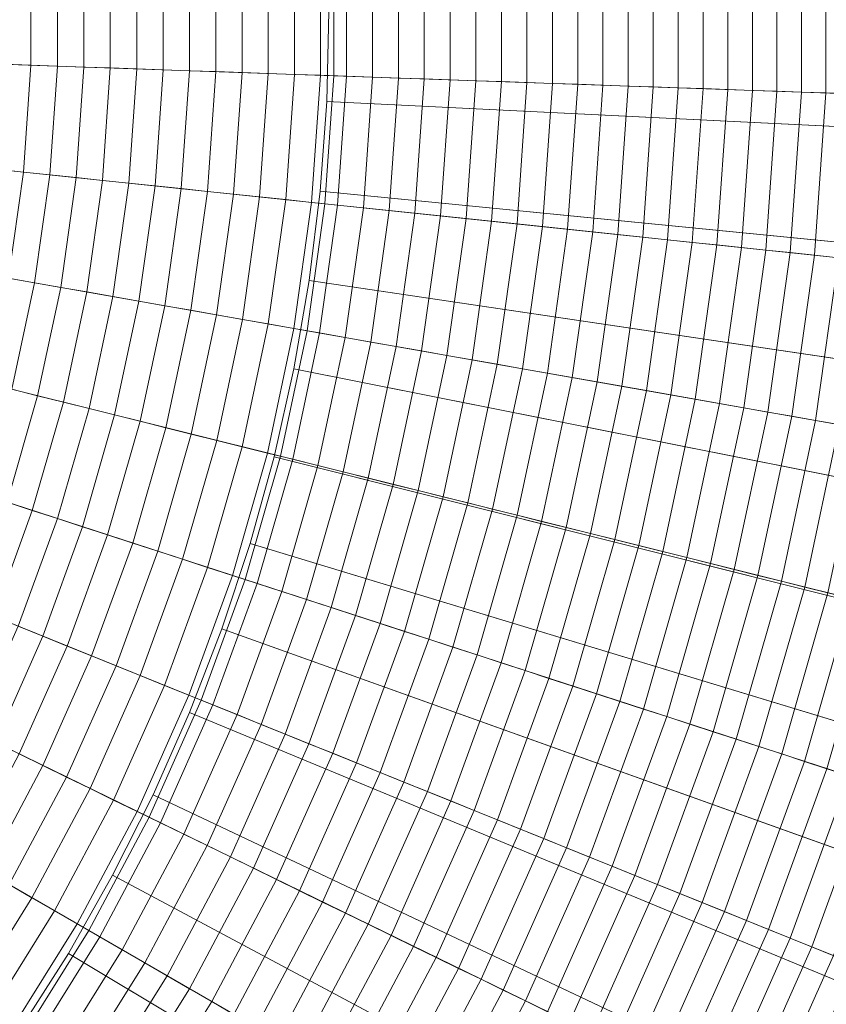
# Model space of a CAD drawing. Header units: centimetres. Extents: x -21.9 to 23.1, y -23 to 22.
# Tile 83 of 192: x 8.9 to 13.3, y -5.9 to -0.6. Entities that reach past the tile are written whole.
import ezdxf

# ---------------------------------------------------------------- set-up
doc = ezdxf.new("R2010")
doc.units = ezdxf.units.CM
doc.header["$LTSCALE"] = 2.54
doc.layers.add('Lucido design-1', color=7, linetype='Continuous')

# ---------------------------------------------------------------- blocks, each defined once
blk = doc.blocks.new('Gruppo-2-1')
at = {"color": 5, "linetype": 'Continuous', "lineweight": 9}
for points in [[(10.5767, -0.859, -949.2271), (10.5767, -0.161, -949.2271), (22.6723, 0.2614, -949.2271), (22.6723, -1.2814, -949.2271)], [(12.178, -0.9149, -935.1837), (12.178, -0.1051, -935.1837), (12.041, -0.1099, -935.2311), (12.041, -0.9101, -935.2311)], [(12.3144, -0.9197, -935.1347), (12.3144, -0.1003, -935.1347), (12.178, -0.1051, -935.1837), (12.178, -0.9149, -935.1837)], [(12.4503, -0.9244, -935.0843), (12.4503, -0.0956, -935.0843), (12.3144, -0.1003, -935.1347), (12.3144, -0.9197, -935.1347)], [(12.5856, -0.9291, -935.0324), (12.5856, -0.0909, -935.0324), (12.4503, -0.0956, -935.0843), (12.4503, -0.9244, -935.0843)], [(12.7203, -0.9339, -934.9789), (12.7203, -0.0861, -934.9789), (12.5856, -0.0909, -935.0324), (12.5856, -0.9291, -935.0324)], [(12.8544, -0.9385, -934.924), (12.8544, -0.0815, -934.924), (12.7203, -0.0861, -934.9789), (12.7203, -0.9339, -934.9789)], [(12.9879, -0.9432, -934.8676), (12.9879, -0.0768, -934.8676), (12.8544, -0.0815, -934.924), (12.8544, -0.9385, -934.924)], [(13.1208, -0.9478, -934.8097), (13.1208, -0.0722, -934.8097), (12.9879, -0.0768, -934.8676), (12.9879, -0.9432, -934.8676)], [(13.2531, -0.9525, -934.7503), (13.2531, -0.0675, -934.7503), (13.1208, -0.0722, -934.8097), (13.1208, -0.9478, -934.8097)], [(13.3846, -0.9571, -934.6895), (13.3846, -0.0629, -934.6895), (13.2531, -0.0675, -934.7503), (13.2531, -0.9525, -934.7503)], [(10.6458, -0.8614, -935.6207), (10.6458, -0.1586, -935.6207), (10.5041, -0.1635, -935.6511), (10.5041, -0.8565, -935.6511)], [(10.7871, -0.8663, -935.5887), (10.7871, -0.1537, -935.5887), (10.6458, -0.1586, -935.6207), (10.6458, -0.8614, -935.6207)], [(10.9281, -0.8713, -935.5552), (10.9281, -0.1487, -935.5552), (10.7871, -0.1537, -935.5887), (10.7871, -0.8663, -935.5887)], [(11.0688, -0.8762, -935.5201), (11.0688, -0.1438, -935.5201), (10.9281, -0.1487, -935.5552), (10.9281, -0.8713, -935.5552)], [(11.209, -0.8811, -935.4834), (11.209, -0.1389, -935.4834), (11.0688, -0.1438, -935.5201), (11.0688, -0.8762, -935.5201)], [(11.3488, -0.886, -935.4452), (11.3488, -0.134, -935.4452), (11.209, -0.1389, -935.4834), (11.209, -0.8811, -935.4834)], [(11.4882, -0.8908, -935.4055), (11.4882, -0.1292, -935.4055), (11.3488, -0.134, -935.4452), (11.3488, -0.886, -935.4452)], [(11.6271, -0.8957, -935.3642), (11.6271, -0.1243, -935.3642), (11.4882, -0.1292, -935.4055), (11.4882, -0.8908, -935.4055)], [(11.7655, -0.9005, -935.3213), (11.7655, -0.1195, -935.3213), (11.6271, -0.1243, -935.3642), (11.6271, -0.8957, -935.3642)], [(11.9035, -0.9053, -935.277), (11.9035, -0.1147, -935.277), (11.7655, -0.1195, -935.3213), (11.7655, -0.9005, -935.3213)], [(12.041, -0.9101, -935.2311), (12.041, -0.1099, -935.2311), (11.9035, -0.1147, -935.277), (11.9035, -0.9053, -935.277)], [(8.0782, -0.7717, -950.2271), (8.0782, -0.2483, -950.2271), (10.5767, -0.161, -950.2271), (10.5767, -0.859, -950.2271)], [(9.0719, -0.8064, -935.8681), (9.0719, -0.2136, -935.8681), (8.9275, -0.2186, -935.881), (8.9275, -0.8014, -935.881)], [(9.2161, -0.8115, -935.8535), (9.2161, -0.2085, -935.8535), (9.0719, -0.2136, -935.8681), (9.0719, -0.8064, -935.8681)], [(9.3601, -0.8165, -935.8374), (9.3601, -0.2035, -935.8374), (9.2161, -0.2085, -935.8535), (9.2161, -0.8115, -935.8535)], [(9.5039, -0.8215, -935.8197), (9.5039, -0.1985, -935.8197), (9.3601, -0.2035, -935.8374), (9.3601, -0.8165, -935.8374)], [(9.6476, -0.8265, -935.8003), (9.6476, -0.1935, -935.8003), (9.5039, -0.1985, -935.8197), (9.5039, -0.8215, -935.8197)], [(9.791, -0.8316, -935.7794), (9.791, -0.1884, -935.7794), (9.6476, -0.1935, -935.8003), (9.6476, -0.8265, -935.8003)], [(9.9341, -0.8366, -935.7569), (9.9341, -0.1834, -935.7569), (9.791, -0.1884, -935.7794), (9.791, -0.8316, -935.7794)], [(10.0771, -0.8415, -935.7328), (10.0771, -0.1785, -935.7328), (9.9341, -0.1834, -935.7569), (9.9341, -0.8366, -935.7569)], [(10.2197, -0.8465, -935.7072), (10.2197, -0.1735, -935.7072), (10.0771, -0.1785, -935.7328), (10.0771, -0.8415, -935.7328)], [(10.362, -0.8515, -935.6799), (10.362, -0.1685, -935.6799), (10.2197, -0.1735, -935.7072), (10.2197, -0.8465, -935.7072)], [(10.5041, -0.8565, -935.6511), (10.5041, -0.1635, -935.6511), (10.362, -0.1685, -935.6799), (10.362, -0.8515, -935.6799)], [(10.5767, -0.859, -950.2271), (10.5767, -0.161, -950.2271), (10.5767, -0.161, -949.2271), (10.5767, -0.859, -949.2271)], [(8.9275, -0.8014, -935.881), (8.9275, -0.2186, -935.881), (8.783, -0.2236, -935.8924), (8.783, -0.7964, -935.8924)], [(10.5376, -0.999, -1010.9271), (10.5498, -0.51, -1010.9271), (22.274, -0.51, -1010.9271), (22.2474, -1.5743, -1010.9271)], [(10.5376, -0.999, -949.2271), (10.5498, -0.51, -949.2271), (10.5498, -0.51, -1010.9271), (10.5376, -0.999, -1010.9271)], [(22.6457, -1.5939, -949.2271), (22.6728, -0.51, -949.2271), (10.5498, -0.51, -949.2271), (10.5376, -0.999, -949.2271)], [(8.0417, -1.294, -950.2271), (8.0782, -0.7717, -950.2271), (10.5767, -0.859, -950.2271), (10.528, -1.5553, -950.2271)], [(8.8869, -1.3828, -935.881), (8.9275, -0.8014, -935.881), (8.783, -0.7964, -935.8924), (8.7431, -1.3677, -935.8924)], [(9.0305, -1.3979, -935.8681), (9.0719, -0.8064, -935.8681), (8.9275, -0.8014, -935.881), (8.8869, -1.3828, -935.881)], [(9.174, -1.413, -935.8535), (9.2161, -0.8115, -935.8535), (9.0719, -0.8064, -935.8681), (9.0305, -1.3979, -935.8681)], [(9.3173, -1.428, -935.8374), (9.3601, -0.8165, -935.8374), (9.2161, -0.8115, -935.8535), (9.174, -1.413, -935.8535)], [(9.4605, -1.4431, -935.8197), (9.5039, -0.8215, -935.8197), (9.3601, -0.8165, -935.8374), (9.3173, -1.428, -935.8374)], [(9.6034, -1.4581, -935.8003), (9.6476, -0.8265, -935.8003), (9.5039, -0.8215, -935.8197), (9.4605, -1.4431, -935.8197)], [(9.7461, -1.4731, -935.7794), (9.791, -0.8316, -935.7794), (9.6476, -0.8265, -935.8003), (9.6034, -1.4581, -935.8003)], [(9.8886, -1.4881, -935.7569), (9.9341, -0.8366, -935.7569), (9.791, -0.8316, -935.7794), (9.7461, -1.4731, -935.7794)], [(10.0308, -1.503, -935.7328), (10.0771, -0.8415, -935.7328), (9.9341, -0.8366, -935.7569), (9.8886, -1.4881, -935.7569)], [(10.1727, -1.5179, -935.7072), (10.2197, -0.8465, -935.7072), (10.0771, -0.8415, -935.7328), (10.0308, -1.503, -935.7328)], [(10.3144, -1.5328, -935.6799), (10.362, -0.8515, -935.6799), (10.2197, -0.8465, -935.7072), (10.1727, -1.5179, -935.7072)], [(10.4557, -1.5477, -935.6511), (10.5041, -0.8565, -935.6511), (10.362, -0.8515, -935.6799), (10.3144, -1.5328, -935.6799)], [(10.5968, -1.5625, -935.6207), (10.6458, -0.8614, -935.6207), (10.5041, -0.8565, -935.6511), (10.4557, -1.5477, -935.6511)], [(10.528, -1.5553, -949.2271), (10.5767, -0.859, -949.2271), (22.6723, -1.2814, -949.2271), (22.5647, -2.8204, -949.2271)], [(10.528, -1.5553, -950.2271), (10.5767, -0.859, -950.2271), (10.5767, -0.859, -949.2271), (10.528, -1.5553, -949.2271)], [(10.7374, -1.5773, -935.5887), (10.7871, -0.8663, -935.5887), (10.6458, -0.8614, -935.6207), (10.5968, -1.5625, -935.6207)], [(10.8777, -1.592, -935.5552), (10.9281, -0.8713, -935.5552), (10.7871, -0.8663, -935.5887), (10.7374, -1.5773, -935.5887)], [(11.0177, -1.6068, -935.5201), (11.0688, -0.8762, -935.5201), (10.9281, -0.8713, -935.5552), (10.8777, -1.592, -935.5552)], [(11.1572, -1.6214, -935.4834), (11.209, -0.8811, -935.4834), (11.0688, -0.8762, -935.5201), (11.0177, -1.6068, -935.5201)], [(11.2963, -1.636, -935.4452), (11.3488, -0.886, -935.4452), (11.209, -0.8811, -935.4834), (11.1572, -1.6214, -935.4834)], [(11.435, -1.6506, -935.4055), (11.4882, -0.8908, -935.4055), (11.3488, -0.886, -935.4452), (11.2963, -1.636, -935.4452)], [(11.5733, -1.6651, -935.3642), (11.6271, -0.8957, -935.3642), (11.4882, -0.8908, -935.4055), (11.435, -1.6506, -935.4055)], [(11.7111, -1.6796, -935.3213), (11.7655, -0.9005, -935.3213), (11.6271, -0.8957, -935.3642), (11.5733, -1.6651, -935.3642)], [(11.8484, -1.6941, -935.277), (11.9035, -0.9053, -935.277), (11.7655, -0.9005, -935.3213), (11.7111, -1.6796, -935.3213)], [(11.9852, -1.7084, -935.2311), (12.041, -0.9101, -935.2311), (11.9035, -0.9053, -935.277), (11.8484, -1.6941, -935.277)], [(12.1215, -1.7228, -935.1837), (12.178, -0.9149, -935.1837), (12.041, -0.9101, -935.2311), (11.9852, -1.7084, -935.2311)], [(12.2572, -1.737, -935.1347), (12.3144, -0.9197, -935.1347), (12.178, -0.9149, -935.1837), (12.1215, -1.7228, -935.1837)], [(12.3925, -1.7512, -935.0843), (12.4503, -0.9244, -935.0843), (12.3144, -0.9197, -935.1347), (12.2572, -1.737, -935.1347)], [(12.5271, -1.7654, -935.0324), (12.5856, -0.9291, -935.0324), (12.4503, -0.9244, -935.0843), (12.3925, -1.7512, -935.0843)], [(12.6612, -1.7795, -934.9789), (12.7203, -0.9339, -934.9789), (12.5856, -0.9291, -935.0324), (12.5271, -1.7654, -935.0324)], [(12.7947, -1.7935, -934.924), (12.8544, -0.9385, -934.924), (12.7203, -0.9339, -934.9789), (12.6612, -1.7795, -934.9789)], [(12.9275, -1.8075, -934.8676), (12.9879, -0.9432, -934.8676), (12.8544, -0.9385, -934.924), (12.7947, -1.7935, -934.924)], [(13.0597, -1.8214, -934.8097), (13.1208, -0.9478, -934.8097), (12.9879, -0.9432, -934.8676), (12.9275, -1.8075, -934.8676)], [(13.1913, -1.8352, -934.7503), (13.2531, -0.9525, -934.7503), (13.1208, -0.9478, -934.8097), (13.0597, -1.8214, -934.8097)], [(13.3223, -1.849, -934.6895), (13.3846, -0.9571, -934.6895), (13.2531, -0.9525, -934.7503), (13.1913, -1.8352, -934.7503)], [(10.5015, -1.4869, -1010.9271), (10.5376, -0.999, -1010.9271), (22.2474, -1.5743, -1010.9271), (22.1688, -2.636, -1010.9271)], [(10.5015, -1.4869, -949.2271), (10.5376, -0.999, -949.2271), (10.5376, -0.999, -1010.9271), (10.5015, -1.4869, -1010.9271)], [(22.5657, -2.6751, -949.2271), (22.6457, -1.5939, -949.2271), (10.5376, -0.999, -949.2271), (10.5015, -1.4869, -949.2271)], [(7.9688, -1.8124, -950.2271), (8.0417, -1.294, -950.2271), (10.528, -1.5553, -950.2271), (10.4308, -2.2465, -950.2271)], [(8.8058, -1.9599, -935.881), (8.8869, -1.3828, -935.881), (8.7431, -1.3677, -935.8924), (8.6634, -1.9348, -935.8924)], [(8.948, -1.985, -935.8681), (9.0305, -1.3979, -935.8681), (8.8869, -1.3828, -935.881), (8.8058, -1.9599, -935.881)], [(9.0901, -2.0101, -935.8535), (9.174, -1.413, -935.8535), (9.0305, -1.3979, -935.8681), (8.948, -1.985, -935.8681)], [(9.232, -2.0351, -935.8374), (9.3173, -1.428, -935.8374), (9.174, -1.413, -935.8535), (9.0901, -2.0101, -935.8535)], [(9.3738, -2.0601, -935.8197), (9.4605, -1.4431, -935.8197), (9.3173, -1.428, -935.8374), (9.232, -2.0351, -935.8374)], [(9.5153, -2.085, -935.8003), (9.6034, -1.4581, -935.8003), (9.4605, -1.4431, -935.8197), (9.3738, -2.0601, -935.8197)], [(9.6566, -2.11, -935.7794), (9.7461, -1.4731, -935.7794), (9.6034, -1.4581, -935.8003), (9.5153, -2.085, -935.8003)], [(9.7977, -2.1348, -935.7569), (9.8886, -1.4881, -935.7569), (9.7461, -1.4731, -935.7794), (9.6566, -2.11, -935.7794)], [(9.9385, -2.1597, -935.7328), (10.0308, -1.503, -935.7328), (9.8886, -1.4881, -935.7569), (9.7977, -2.1348, -935.7569)], [(10.4416, -1.9724, -1010.9271), (10.5015, -1.4869, -1010.9271), (22.1688, -2.636, -1010.9271), (22.0384, -3.6926, -1010.9271)], [(10.4416, -1.9724, -949.2271), (10.5015, -1.4869, -949.2271), (10.5015, -1.4869, -1010.9271), (10.4416, -1.9724, -1010.9271)], [(22.4329, -3.7512, -949.2271), (22.5657, -2.6751, -949.2271), (10.5015, -1.4869, -949.2271), (10.4416, -1.9724, -949.2271)], [(10.0791, -2.1845, -935.7072), (10.1727, -1.5179, -935.7072), (10.0308, -1.503, -935.7328), (9.9385, -2.1597, -935.7328)], [(10.2193, -2.2092, -935.6799), (10.3144, -1.5328, -935.6799), (10.1727, -1.5179, -935.7072), (10.0791, -2.1845, -935.7072)], [(10.3593, -2.2339, -935.6511), (10.4557, -1.5477, -935.6511), (10.3144, -1.5328, -935.6799), (10.2193, -2.2092, -935.6799)], [(10.4989, -2.2585, -935.6207), (10.5968, -1.5625, -935.6207), (10.4557, -1.5477, -935.6511), (10.3593, -2.2339, -935.6511)], [(10.4308, -2.2465, -949.2271), (10.528, -1.5553, -949.2271), (22.5647, -2.8204, -949.2271), (22.3499, -4.3481, -949.2271)], [(10.4308, -2.2465, -950.2271), (10.528, -1.5553, -950.2271), (10.528, -1.5553, -949.2271), (10.4308, -2.2465, -949.2271)], [(10.6382, -2.2831, -935.5887), (10.7374, -1.5773, -935.5887), (10.5968, -1.5625, -935.6207), (10.4989, -2.2585, -935.6207)], [(10.7772, -2.3076, -935.5552), (10.8777, -1.592, -935.5552), (10.7374, -1.5773, -935.5887), (10.6382, -2.2831, -935.5887)], [(10.9157, -2.332, -935.5201), (11.0177, -1.6068, -935.5201), (10.8777, -1.592, -935.5552), (10.7772, -2.3076, -935.5552)], [(11.0539, -2.3563, -935.4834), (11.1572, -1.6214, -935.4834), (11.0177, -1.6068, -935.5201), (10.9157, -2.332, -935.5201)], [(11.1917, -2.3806, -935.4452), (11.2963, -1.636, -935.4452), (11.1572, -1.6214, -935.4834), (11.0539, -2.3563, -935.4834)], [(11.329, -2.4049, -935.4055), (11.435, -1.6506, -935.4055), (11.2963, -1.636, -935.4452), (11.1917, -2.3806, -935.4452)], [(11.4659, -2.429, -935.3642), (11.5733, -1.6651, -935.3642), (11.435, -1.6506, -935.4055), (11.329, -2.4049, -935.4055)], [(11.6024, -2.4531, -935.3213), (11.7111, -1.6796, -935.3213), (11.5733, -1.6651, -935.3642), (11.4659, -2.429, -935.3642)], [(11.7383, -2.477, -935.277), (11.8484, -1.6941, -935.277), (11.7111, -1.6796, -935.3213), (11.6024, -2.4531, -935.3213)], [(11.8738, -2.5009, -935.2311), (11.9852, -1.7084, -935.2311), (11.8484, -1.6941, -935.277), (11.7383, -2.477, -935.277)], [(12.0088, -2.5247, -935.1837), (12.1215, -1.7228, -935.1837), (11.9852, -1.7084, -935.2311), (11.8738, -2.5009, -935.2311)], [(12.1432, -2.5484, -935.1347), (12.2572, -1.737, -935.1347), (12.1215, -1.7228, -935.1837), (12.0088, -2.5247, -935.1837)], [(12.2771, -2.572, -935.0843), (12.3925, -1.7512, -935.0843), (12.2572, -1.737, -935.1347), (12.1432, -2.5484, -935.1347)], [(12.4104, -2.5955, -935.0324), (12.5271, -1.7654, -935.0324), (12.3925, -1.7512, -935.0843), (12.2771, -2.572, -935.0843)], [(12.5432, -2.6189, -934.9789), (12.6612, -1.7795, -934.9789), (12.5271, -1.7654, -935.0324), (12.4104, -2.5955, -935.0324)], [(7.86, -2.3244, -950.2271), (7.9688, -1.8124, -950.2271), (10.4308, -2.2465, -950.2271), (10.2857, -2.9292, -950.2271)], [(12.6754, -2.6423, -934.924), (12.7947, -1.7935, -934.924), (12.6612, -1.7795, -934.9789), (12.5432, -2.6189, -934.9789)], [(12.8069, -2.6655, -934.8676), (12.9275, -1.8075, -934.8676), (12.7947, -1.7935, -934.924), (12.6754, -2.6423, -934.924)], [(12.9379, -2.6885, -934.8097), (13.0597, -1.8214, -934.8097), (12.9275, -1.8075, -934.8676), (12.8069, -2.6655, -934.8676)], [(13.0682, -2.7115, -934.7503), (13.1913, -1.8352, -934.7503), (13.0597, -1.8214, -934.8097), (12.9379, -2.6885, -934.8097)], [(13.1978, -2.7344, -934.6895), (13.3223, -1.849, -934.6895), (13.1913, -1.8352, -934.7503), (13.0682, -2.7115, -934.7503)], [(13.3268, -2.7571, -934.6272), (13.4525, -1.8627, -934.6272), (13.3223, -1.849, -934.6895), (13.1978, -2.7344, -934.6895)], [(8.8247, -2.565, -935.8681), (8.948, -1.985, -935.8681), (8.8058, -1.9599, -935.881), (8.6846, -2.53, -935.881)], [(10.358, -2.4544, -1010.9271), (10.4416, -1.9724, -1010.9271), (22.0384, -3.6926, -1010.9271), (21.8566, -4.7416, -1010.9271)], [(10.358, -2.4544, -949.2271), (10.4416, -1.9724, -949.2271), (10.4416, -1.9724, -1010.9271), (10.358, -2.4544, -1010.9271)], [(22.2478, -4.8194, -949.2271), (22.4329, -3.7512, -949.2271), (10.4416, -1.9724, -949.2271), (10.358, -2.4544, -949.2271)], [(8.9647, -2.5999, -935.8535), (9.0901, -2.0101, -935.8535), (8.948, -1.985, -935.8681), (8.8247, -2.565, -935.8681)], [(9.1046, -2.6347, -935.8374), (9.232, -2.0351, -935.8374), (9.0901, -2.0101, -935.8535), (8.9647, -2.5999, -935.8535)], [(9.2442, -2.6695, -935.8197), (9.3738, -2.0601, -935.8197), (9.232, -2.0351, -935.8374), (9.1046, -2.6347, -935.8374)], [(9.3837, -2.7043, -935.8003), (9.5153, -2.085, -935.8003), (9.3738, -2.0601, -935.8197), (9.2442, -2.6695, -935.8197)], [(9.5229, -2.739, -935.7794), (9.6566, -2.11, -935.7794), (9.5153, -2.085, -935.8003), (9.3837, -2.7043, -935.8003)], [(9.6619, -2.7737, -935.7569), (9.7977, -2.1348, -935.7569), (9.6566, -2.11, -935.7794), (9.5229, -2.739, -935.7794)], [(9.8007, -2.8083, -935.7328), (9.9385, -2.1597, -935.7328), (9.7977, -2.1348, -935.7569), (9.6619, -2.7737, -935.7569)], [(9.9391, -2.8428, -935.7072), (10.0791, -2.1845, -935.7072), (9.9385, -2.1597, -935.7328), (9.8007, -2.8083, -935.7328)], [(10.0773, -2.8773, -935.6799), (10.2193, -2.2092, -935.6799), (10.0791, -2.1845, -935.7072), (9.9391, -2.8428, -935.7072)], [(10.2152, -2.9116, -935.6511), (10.3593, -2.2339, -935.6511), (10.2193, -2.2092, -935.6799), (10.0773, -2.8773, -935.6799)], [(10.3528, -2.9459, -935.6207), (10.4989, -2.2585, -935.6207), (10.3593, -2.2339, -935.6511), (10.2152, -2.9116, -935.6511)], [(10.2857, -2.9292, -949.2271), (10.4308, -2.2465, -949.2271), (22.3499, -4.3481, -949.2271), (22.0292, -5.8572, -949.2271)], [(10.2857, -2.9292, -950.2271), (10.4308, -2.2465, -950.2271), (10.4308, -2.2465, -949.2271), (10.2857, -2.9292, -949.2271)], [(10.4901, -2.9802, -935.5887), (10.6382, -2.2831, -935.5887), (10.4989, -2.2585, -935.6207), (10.3528, -2.9459, -935.6207)], [(10.627, -3.0143, -935.5552), (10.7772, -2.3076, -935.5552), (10.6382, -2.2831, -935.5887), (10.4901, -2.9802, -935.5887)], [(7.7157, -2.8276, -950.2271), (7.86, -2.3244, -950.2271), (10.2857, -2.9292, -950.2271), (10.0933, -3.6002, -950.2271)], [(10.7635, -3.0483, -935.5201), (10.9157, -2.332, -935.5201), (10.7772, -2.3076, -935.5552), (10.627, -3.0143, -935.5552)], [(10.8996, -3.0823, -935.4834), (11.0539, -2.3563, -935.4834), (10.9157, -2.332, -935.5201), (10.7635, -3.0483, -935.5201)], [(11.0354, -3.1161, -935.4452), (11.1917, -2.3806, -935.4452), (11.0539, -2.3563, -935.4834), (10.8996, -3.0823, -935.4834)], [(11.1707, -3.1499, -935.4055), (11.329, -2.4049, -935.4055), (11.1917, -2.3806, -935.4452), (11.0354, -3.1161, -935.4452)], [(11.3056, -3.1835, -935.3642), (11.4659, -2.429, -935.3642), (11.329, -2.4049, -935.4055), (11.1707, -3.1499, -935.4055)], [(10.251, -2.9318, -1010.9271), (10.358, -2.4544, -1010.9271), (21.8566, -4.7416, -1010.9271), (21.6237, -5.7805, -1010.9271)], [(10.251, -2.9318, -949.2271), (10.358, -2.4544, -949.2271), (10.358, -2.4544, -1010.9271), (10.251, -2.9318, -1010.9271)], [(22.0106, -5.8774, -949.2271), (22.2478, -4.8194, -949.2271), (10.358, -2.4544, -949.2271), (10.251, -2.9318, -949.2271)], [(11.44, -3.217, -935.3213), (11.6024, -2.4531, -935.3213), (11.4659, -2.429, -935.3642), (11.3056, -3.1835, -935.3642)], [(11.5739, -3.2504, -935.277), (11.7383, -2.477, -935.277), (11.6024, -2.4531, -935.3213), (11.44, -3.217, -935.3213)], [(11.7074, -3.2837, -935.2311), (11.8738, -2.5009, -935.2311), (11.7383, -2.477, -935.277), (11.5739, -3.2504, -935.277)], [(11.8404, -3.3168, -935.1837), (12.0088, -2.5247, -935.1837), (11.8738, -2.5009, -935.2311), (11.7074, -3.2837, -935.2311)], [(8.7985, -3.1795, -935.8535), (8.9647, -2.5999, -935.8535), (8.8247, -2.565, -935.8681), (8.6613, -3.1349, -935.8681)], [(11.9729, -3.3499, -935.1347), (12.1432, -2.5484, -935.1347), (12.0088, -2.5247, -935.1837), (11.8404, -3.3168, -935.1837)], [(12.1048, -3.3828, -935.0843), (12.2771, -2.572, -935.0843), (12.1432, -2.5484, -935.1347), (11.9729, -3.3499, -935.1347)], [(8.9356, -3.224, -935.8374), (9.1046, -2.6347, -935.8374), (8.9647, -2.5999, -935.8535), (8.7985, -3.1795, -935.8535)], [(12.2361, -3.4155, -935.0324), (12.4104, -2.5955, -935.0324), (12.2771, -2.572, -935.0843), (12.1048, -3.3828, -935.0843)], [(12.367, -3.4481, -934.9789), (12.5432, -2.6189, -934.9789), (12.4104, -2.5955, -935.0324), (12.2361, -3.4155, -935.0324)], [(12.4972, -3.4806, -934.924), (12.6754, -2.6423, -934.924), (12.5432, -2.6189, -934.9789), (12.367, -3.4481, -934.9789)], [(9.0725, -3.2685, -935.8197), (9.2442, -2.6695, -935.8197), (9.1046, -2.6347, -935.8374), (8.9356, -3.224, -935.8374)], [(9.2092, -3.3129, -935.8003), (9.3837, -2.7043, -935.8003), (9.2442, -2.6695, -935.8197), (9.0725, -3.2685, -935.8197)], [(12.6268, -3.5129, -934.8676), (12.8069, -2.6655, -934.8676), (12.6754, -2.6423, -934.924), (12.4972, -3.4806, -934.924)], [(12.7558, -3.5451, -934.8097), (12.9379, -2.6885, -934.8097), (12.8069, -2.6655, -934.8676), (12.6268, -3.5129, -934.8676)], [(9.3456, -3.3572, -935.7794), (9.5229, -2.739, -935.7794), (9.3837, -2.7043, -935.8003), (9.2092, -3.3129, -935.8003)], [(12.8842, -3.5771, -934.7503), (13.0682, -2.7115, -934.7503), (12.9379, -2.6885, -934.8097), (12.7558, -3.5451, -934.8097)], [(13.0119, -3.6089, -934.6895), (13.1978, -2.7344, -934.6895), (13.0682, -2.7115, -934.7503), (12.8842, -3.5771, -934.7503)], [(9.4819, -3.4015, -935.7569), (9.6619, -2.7737, -935.7569), (9.5229, -2.739, -935.7794), (9.3456, -3.3572, -935.7794)], [(9.6179, -3.4457, -935.7328), (9.8007, -2.8083, -935.7328), (9.6619, -2.7737, -935.7569), (9.4819, -3.4015, -935.7569)], [(13.139, -3.6406, -934.6272), (13.3268, -2.7571, -934.6272), (13.1978, -2.7344, -934.6895), (13.0119, -3.6089, -934.6895)], [(13.2654, -3.6721, -934.5635), (13.4551, -2.7797, -934.5635), (13.3268, -2.7571, -934.6272), (13.139, -3.6406, -934.6272)], [(7.5366, -3.3195, -950.2271), (7.7157, -2.8276, -950.2271), (10.0933, -3.6002, -950.2271), (9.8546, -4.2561, -950.2271)], [(9.7536, -3.4898, -935.7072), (9.9391, -2.8428, -935.7072), (9.8007, -2.8083, -935.7328), (9.6179, -3.4457, -935.7328)], [(9.8891, -3.5338, -935.6799), (10.0773, -2.8773, -935.6799), (9.9391, -2.8428, -935.7072), (9.7536, -3.4898, -935.7072)], [(10.0242, -3.5777, -935.6511), (10.2152, -2.9116, -935.6511), (10.0773, -2.8773, -935.6799), (9.8891, -3.5338, -935.6799)], [(10.1591, -3.6215, -935.6207), (10.3528, -2.9459, -935.6207), (10.2152, -2.9116, -935.6511), (10.0242, -3.5777, -935.6511)], [(10.0933, -3.6002, -949.2271), (10.2857, -2.9292, -949.2271), (22.0292, -5.8572, -949.2271), (21.6039, -7.3402, -949.2271)], [(10.0933, -3.6002, -950.2271), (10.2857, -2.9292, -950.2271), (10.2857, -2.9292, -949.2271), (10.0933, -3.6002, -949.2271)], [(10.1205, -3.4032, -1010.9271), (10.251, -2.9318, -1010.9271), (21.6237, -5.7805, -1010.9271), (21.3396, -6.8065, -1010.9271)], [(10.1205, -3.4032, -949.2271), (10.251, -2.9318, -949.2271), (10.251, -2.9318, -1010.9271), (10.1205, -3.4032, -1010.9271)], [(21.7213, -6.9223, -949.2271), (22.0106, -5.8774, -949.2271), (10.251, -2.9318, -949.2271), (10.1205, -3.4032, -949.2271)], [(10.2936, -3.6652, -935.5887), (10.4901, -2.9802, -935.5887), (10.3528, -2.9459, -935.6207), (10.1591, -3.6215, -935.6207)], [(10.4278, -3.7088, -935.5552), (10.627, -3.0143, -935.5552), (10.4901, -2.9802, -935.5887), (10.2936, -3.6652, -935.5887)], [(10.5616, -3.7523, -935.5201), (10.7635, -3.0483, -935.5201), (10.627, -3.0143, -935.5552), (10.4278, -3.7088, -935.5552)], [(10.6951, -3.7957, -935.4834), (10.8996, -3.0823, -935.4834), (10.7635, -3.0483, -935.5201), (10.5616, -3.7523, -935.5201)], [(10.8281, -3.8389, -935.4452), (11.0354, -3.1161, -935.4452), (10.8996, -3.0823, -935.4834), (10.6951, -3.7957, -935.4834)], [(10.9607, -3.882, -935.4055), (11.1707, -3.1499, -935.4055), (11.0354, -3.1161, -935.4452), (10.8281, -3.8389, -935.4452)], [(11.0929, -3.925, -935.3642), (11.3056, -3.1835, -935.3642), (11.1707, -3.1499, -935.4055), (10.9607, -3.882, -935.4055)], [(8.7259, -3.8001, -935.8374), (8.9356, -3.224, -935.8374), (8.7985, -3.1795, -935.8535), (8.5923, -3.7461, -935.8535)], [(11.2247, -3.9678, -935.3213), (11.44, -3.217, -935.3213), (11.3056, -3.1835, -935.3642), (11.0929, -3.925, -935.3642)], [(8.8594, -3.854, -935.8197), (9.0725, -3.2685, -935.8197), (8.9356, -3.224, -935.8374), (8.7259, -3.8001, -935.8374)], [(11.356, -4.0104, -935.277), (11.5739, -3.2504, -935.277), (11.44, -3.217, -935.3213), (11.2247, -3.9678, -935.3213)], [(11.4868, -4.0529, -935.2311), (11.7074, -3.2837, -935.2311), (11.5739, -3.2504, -935.277), (11.356, -4.0104, -935.277)], [(7.3237, -3.7978, -950.2271), (7.5366, -3.3195, -950.2271), (9.8546, -4.2561, -950.2271), (9.5707, -4.8937, -950.2271)], [(8.9926, -3.9078, -935.8003), (9.2092, -3.3129, -935.8003), (9.0725, -3.2685, -935.8197), (8.8594, -3.854, -935.8197)], [(9.1257, -3.9616, -935.7794), (9.3456, -3.3572, -935.7794), (9.2092, -3.3129, -935.8003), (8.9926, -3.9078, -935.8003)], [(11.6172, -4.0953, -935.1837), (11.8404, -3.3168, -935.1837), (11.7074, -3.2837, -935.2311), (11.4868, -4.0529, -935.2311)], [(11.747, -4.1375, -935.1347), (11.9729, -3.3499, -935.1347), (11.8404, -3.3168, -935.1837), (11.6172, -4.0953, -935.1837)], [(9.2585, -4.0152, -935.7569), (9.4819, -3.4015, -935.7569), (9.3456, -3.3572, -935.7794), (9.1257, -3.9616, -935.7794)], [(11.8763, -4.1795, -935.0843), (12.1048, -3.3828, -935.0843), (11.9729, -3.3499, -935.1347), (11.747, -4.1375, -935.1347)], [(9.3911, -4.0688, -935.7328), (9.6179, -3.4457, -935.7328), (9.4819, -3.4015, -935.7569), (9.2585, -4.0152, -935.7569)], [(9.9669, -3.8677, -1010.9271), (10.1205, -3.4032, -1010.9271), (21.3396, -6.8065, -1010.9271), (21.0053, -7.8173, -1010.9271)], [(9.9669, -3.8677, -949.2271), (10.1205, -3.4032, -949.2271), (10.1205, -3.4032, -1010.9271), (9.9669, -3.8677, -1010.9271)], [(21.3809, -7.9517, -949.2271), (21.7213, -6.9223, -949.2271), (10.1205, -3.4032, -949.2271), (9.9669, -3.8677, -949.2271)], [(12.0051, -4.2213, -935.0324), (12.2361, -3.4155, -935.0324), (12.1048, -3.3828, -935.0843), (11.8763, -4.1795, -935.0843)], [(12.1333, -4.263, -934.9789), (12.367, -3.4481, -934.9789), (12.2361, -3.4155, -935.0324), (12.0051, -4.2213, -935.0324)], [(9.5234, -4.1223, -935.7072), (9.7536, -3.4898, -935.7072), (9.6179, -3.4457, -935.7328), (9.3911, -4.0688, -935.7328)], [(12.2609, -4.3045, -934.924), (12.4972, -3.4806, -934.924), (12.367, -3.4481, -934.9789), (12.1333, -4.263, -934.9789)], [(12.388, -4.3457, -934.8676), (12.6268, -3.5129, -934.8676), (12.4972, -3.4806, -934.924), (12.2609, -4.3045, -934.924)], [(9.6555, -4.1756, -935.6799), (9.8891, -3.5338, -935.6799), (9.7536, -3.4898, -935.7072), (9.5234, -4.1223, -935.7072)], [(9.7873, -4.2289, -935.6511), (10.0242, -3.5777, -935.6511), (9.8891, -3.5338, -935.6799), (9.6555, -4.1756, -935.6799)], [(12.5144, -4.3868, -934.8097), (12.7558, -3.5451, -934.8097), (12.6268, -3.5129, -934.8676), (12.388, -4.3457, -934.8676)], [(9.9187, -4.282, -935.6207), (10.1591, -3.6215, -935.6207), (10.0242, -3.5777, -935.6511), (9.7873, -4.2289, -935.6511)], [(12.6403, -4.4277, -934.7503), (12.8842, -3.5771, -934.7503), (12.7558, -3.5451, -934.8097), (12.5144, -4.3868, -934.8097)], [(12.7655, -4.4684, -934.6895), (13.0119, -3.6089, -934.6895), (12.8842, -3.5771, -934.7503), (12.6403, -4.4277, -934.7503)], [(9.8546, -4.2561, -949.2271), (10.0933, -3.6002, -949.2271), (21.6039, -7.3402, -949.2271), (21.0763, -8.7899, -949.2271)], [(9.8546, -4.2561, -950.2271), (10.0933, -3.6002, -950.2271), (10.0933, -3.6002, -949.2271), (9.8546, -4.2561, -949.2271)], [(10.0499, -4.335, -935.5887), (10.2936, -3.6652, -935.5887), (10.1591, -3.6215, -935.6207), (9.9187, -4.282, -935.6207)], [(12.89, -4.5089, -934.6272), (13.139, -3.6406, -934.6272), (13.0119, -3.6089, -934.6895), (12.7655, -4.4684, -934.6895)], [(13.0139, -4.5491, -934.5635), (13.2654, -3.6721, -934.5635), (13.139, -3.6406, -934.6272), (12.89, -4.5089, -934.6272)], [(10.1807, -4.3878, -935.5552), (10.4278, -3.7088, -935.5552), (10.2936, -3.6652, -935.5887), (10.0499, -4.335, -935.5887)], [(13.1371, -4.5892, -934.4984), (13.3911, -3.7035, -934.4984), (13.2654, -3.6721, -934.5635), (13.0139, -4.5491, -934.5635)], [(10.3111, -4.4405, -935.5201), (10.5616, -3.7523, -935.5201), (10.4278, -3.7088, -935.5552), (10.1807, -4.3878, -935.5552)], [(13.2596, -4.629, -934.4318), (13.5161, -3.7346, -934.4318), (13.3911, -3.7035, -934.4984), (13.1371, -4.5892, -934.4984)], [(7.078, -4.26, -950.2271), (7.3237, -3.7978, -950.2271), (9.5707, -4.8937, -950.2271), (9.243, -5.51, -950.2271)], [(10.4412, -4.4931, -935.4834), (10.6951, -3.7957, -935.4834), (10.5616, -3.7523, -935.5201), (10.3111, -4.4405, -935.5201)], [(10.5709, -4.5455, -935.4452), (10.8281, -3.8389, -935.4452), (10.6951, -3.7957, -935.4834), (10.4412, -4.4931, -935.4834)], [(8.7351, -4.4862, -935.8003), (8.9926, -3.9078, -935.8003), (8.8594, -3.854, -935.8197), (8.6059, -4.4232, -935.8197)], [(10.7002, -4.5977, -935.4055), (10.9607, -3.882, -935.4055), (10.8281, -3.8389, -935.4452), (10.5709, -4.5455, -935.4452)], [(8.8641, -4.5491, -935.7794), (9.1257, -3.9616, -935.7794), (8.9926, -3.9078, -935.8003), (8.7351, -4.4862, -935.8003)], [(9.7908, -4.3241, -1010.9271), (9.9669, -3.8677, -1010.9271), (21.0053, -7.8173, -1010.9271), (20.6221, -8.8106, -1010.9271)], [(9.7908, -4.3241, -949.2271), (9.9669, -3.8677, -949.2271), (9.9669, -3.8677, -1010.9271), (9.7908, -4.3241, -1010.9271)], [(20.9905, -8.9632, -949.2271), (21.3809, -7.9517, -949.2271), (9.9669, -3.8677, -949.2271), (9.7908, -4.3241, -949.2271)], [(10.8291, -4.6498, -935.3642), (11.0929, -3.925, -935.3642), (10.9607, -3.882, -935.4055), (10.7002, -4.5977, -935.4055)], [(8.9929, -4.6119, -935.7569), (9.2585, -4.0152, -935.7569), (9.1257, -3.9616, -935.7794), (8.8641, -4.5491, -935.7794)], [(10.9576, -4.7017, -935.3213), (11.2247, -3.9678, -935.3213), (11.0929, -3.925, -935.3642), (10.8291, -4.6498, -935.3642)], [(9.1214, -4.6746, -935.7328), (9.3911, -4.0688, -935.7328), (9.2585, -4.0152, -935.7569), (8.9929, -4.6119, -935.7569)], [(11.0856, -4.7534, -935.277), (11.356, -4.0104, -935.277), (11.2247, -3.9678, -935.3213), (10.9576, -4.7017, -935.3213)], [(11.2131, -4.8049, -935.2311), (11.4868, -4.0529, -935.2311), (11.356, -4.0104, -935.277), (11.0856, -4.7534, -935.277)], [(9.2497, -4.7371, -935.7072), (9.5234, -4.1223, -935.7072), (9.3911, -4.0688, -935.7328), (9.1214, -4.6746, -935.7328)], [(11.3402, -4.8563, -935.1837), (11.6172, -4.0953, -935.1837), (11.4868, -4.0529, -935.2311), (11.2131, -4.8049, -935.2311)], [(9.3777, -4.7996, -935.6799), (9.6555, -4.1756, -935.6799), (9.5234, -4.1223, -935.7072), (9.2497, -4.7371, -935.7072)], [(11.4668, -4.9074, -935.1347), (11.747, -4.1375, -935.1347), (11.6172, -4.0953, -935.1837), (11.3402, -4.8563, -935.1837)], [(9.5054, -4.8619, -935.6511), (9.7873, -4.2289, -935.6511), (9.6555, -4.1756, -935.6799), (9.3777, -4.7996, -935.6799)], [(11.5928, -4.9584, -935.0843), (11.8763, -4.1795, -935.0843), (11.747, -4.1375, -935.1347), (11.4668, -4.9074, -935.1347)], [(9.6329, -4.924, -935.6207), (9.9187, -4.282, -935.6207), (9.7873, -4.2289, -935.6511), (9.5054, -4.8619, -935.6511)], [(11.7184, -5.0091, -935.0324), (12.0051, -4.2213, -935.0324), (11.8763, -4.1795, -935.0843), (11.5928, -4.9584, -935.0843)], [(11.8434, -5.0596, -934.9789), (12.1333, -4.263, -934.9789), (12.0051, -4.2213, -935.0324), (11.7184, -5.0091, -935.0324)], [(6.8005, -4.7039, -950.2271), (7.078, -4.26, -950.2271), (9.243, -5.51, -950.2271), (8.8731, -6.1019, -950.2271)], [(9.5707, -4.8937, -949.2271), (9.8546, -4.2561, -949.2271), (21.0763, -8.7899, -949.2271), (20.4488, -10.1993, -949.2271)], [(9.5707, -4.8937, -950.2271), (9.8546, -4.2561, -950.2271), (9.8546, -4.2561, -949.2271), (9.5707, -4.8937, -949.2271)], [(9.76, -4.986, -935.5887), (10.0499, -4.335, -935.5887), (9.9187, -4.282, -935.6207), (9.6329, -4.924, -935.6207)], [(11.9678, -5.1099, -934.924), (12.2609, -4.3045, -934.924), (12.1333, -4.263, -934.9789), (11.8434, -5.0596, -934.9789)], [(9.5926, -4.7713, -1010.9271), (9.7908, -4.3241, -1010.9271), (20.6221, -8.8106, -1010.9271), (20.1908, -9.7839, -1010.9271)], [(9.5926, -4.7713, -949.2271), (9.7908, -4.3241, -949.2271), (9.7908, -4.3241, -1010.9271), (9.5926, -4.7713, -1010.9271)], [(20.5513, -9.9544, -949.2271), (20.9905, -8.9632, -949.2271), (9.7908, -4.3241, -949.2271), (9.5926, -4.7713, -949.2271)], [(9.8868, -5.0479, -935.5552), (10.1807, -4.3878, -935.5552), (10.0499, -4.335, -935.5887), (9.76, -4.986, -935.5887)], [(12.0917, -5.1599, -934.8676), (12.388, -4.3457, -934.8676), (12.2609, -4.3045, -934.924), (11.9678, -5.1099, -934.924)], [(10.0133, -5.1096, -935.5201), (10.3111, -4.4405, -935.5201), (10.1807, -4.3878, -935.5552), (9.8868, -5.0479, -935.5552)], [(12.2149, -5.2097, -934.8097), (12.5144, -4.3868, -934.8097), (12.388, -4.3457, -934.8676), (12.0917, -5.1599, -934.8676)], [(12.3376, -5.2593, -934.7503), (12.6403, -4.4277, -934.7503), (12.5144, -4.3868, -934.8097), (12.2149, -5.2097, -934.8097)], [(10.1394, -5.1711, -935.4834), (10.4412, -4.4931, -935.4834), (10.3111, -4.4405, -935.5201), (10.0133, -5.1096, -935.5201)], [(12.4597, -5.3086, -934.6895), (12.7655, -4.4684, -934.6895), (12.6403, -4.4277, -934.7503), (12.3376, -5.2593, -934.7503)], [(10.2651, -5.2324, -935.4452), (10.5709, -4.5455, -935.4452), (10.4412, -4.4931, -935.4834), (10.1394, -5.1711, -935.4834)], [(12.5811, -5.3576, -934.6272), (12.89, -4.5089, -934.6272), (12.7655, -4.4684, -934.6895), (12.4597, -5.3086, -934.6895)], [(8.6862, -5.1885, -935.7569), (8.9929, -4.6119, -935.7569), (8.8641, -4.5491, -935.7794), (8.5622, -5.1169, -935.7794)], [(10.3904, -5.2935, -935.4055), (10.7002, -4.5977, -935.4055), (10.5709, -4.5455, -935.4452), (10.2651, -5.2324, -935.4452)], [(12.7019, -5.4064, -934.5635), (13.0139, -4.5491, -934.5635), (12.89, -4.5089, -934.6272), (12.5811, -5.3576, -934.6272)], [(12.822, -5.455, -934.4984), (13.1371, -4.5892, -934.4984), (13.0139, -4.5491, -934.5635), (12.7019, -5.4064, -934.5635)], [(10.5154, -5.3545, -935.3642), (10.8291, -4.6498, -935.3642), (10.7002, -4.5977, -935.4055), (10.3904, -5.2935, -935.4055)], [(12.9414, -5.5032, -934.4318), (13.2596, -4.629, -934.4318), (13.1371, -4.5892, -934.4984), (12.822, -5.455, -934.4984)], [(8.8101, -5.26, -935.7328), (9.1214, -4.6746, -935.7328), (8.9929, -4.6119, -935.7569), (8.6862, -5.1885, -935.7569)], [(10.6399, -5.4152, -935.3213), (10.9576, -4.7017, -935.3213), (10.8291, -4.6498, -935.3642), (10.5154, -5.3545, -935.3642)], [(13.0602, -5.5512, -934.3637), (13.3815, -4.6685, -934.3637), (13.2596, -4.629, -934.4318), (12.9414, -5.5032, -934.4318)], [(6.4928, -5.1275, -950.2271), (6.8005, -4.7039, -950.2271), (8.8731, -6.1019, -950.2271), (8.4629, -6.6666, -950.2271)], [(8.9337, -5.3314, -935.7072), (9.2497, -4.7371, -935.7072), (9.1214, -4.6746, -935.7328), (8.8101, -5.26, -935.7328)], [(10.764, -5.4757, -935.277), (11.0856, -4.7534, -935.277), (10.9576, -4.7017, -935.3213), (10.6399, -5.4152, -935.3213)], [(13.1782, -5.5989, -934.2943), (13.5025, -4.7079, -934.2943), (13.3815, -4.6685, -934.3637), (13.0602, -5.5512, -934.3637)], [(13.2956, -5.6463, -934.2235), (13.6229, -4.747, -934.2235), (13.5025, -4.7079, -934.2943), (13.1782, -5.5989, -934.2943)], [(9.057, -5.4026, -935.6799), (9.3777, -4.7996, -935.6799), (9.2497, -4.7371, -935.7072), (8.9337, -5.3314, -935.7072)], [(10.8876, -5.536, -935.2311), (11.2131, -4.8049, -935.2311), (11.0856, -4.7534, -935.277), (10.764, -5.4757, -935.277)], [(9.1801, -5.4737, -935.6511), (9.5054, -4.8619, -935.6511), (9.3777, -4.7996, -935.6799), (9.057, -5.4026, -935.6799)], [(9.3728, -5.2084, -1010.9271), (9.5926, -4.7713, -1010.9271), (20.1908, -9.7839, -1010.9271), (19.7124, -10.735, -1010.9271)], [(9.3728, -5.2084, -949.2271), (9.5926, -4.7713, -949.2271), (9.5926, -4.7713, -1010.9271), (9.3728, -5.2084, -1010.9271)], [(20.0641, -10.923, -949.2271), (20.5513, -9.9544, -949.2271), (9.5926, -4.7713, -949.2271), (9.3728, -5.2084, -949.2271)], [(11.0108, -5.5961, -935.1837), (11.3402, -4.8563, -935.1837), (11.2131, -4.8049, -935.2311), (10.8876, -5.536, -935.2311)], [(9.3029, -5.5446, -935.6207), (9.6329, -4.924, -935.6207), (9.5054, -4.8619, -935.6511), (9.1801, -5.4737, -935.6511)], [(11.1335, -5.6559, -935.1347), (11.4668, -4.9074, -935.1347), (11.3402, -4.8563, -935.1837), (11.0108, -5.5961, -935.1837)], [(9.243, -5.51, -949.2271), (9.5707, -4.8937, -949.2271), (20.4488, -10.1993, -949.2271), (19.7245, -11.5615, -949.2271)], [(9.243, -5.51, -950.2271), (9.5707, -4.8937, -950.2271), (9.5707, -4.8937, -949.2271), (9.243, -5.51, -949.2271)], [(9.4254, -5.6153, -935.5887), (9.76, -4.986, -935.5887), (9.6329, -4.924, -935.6207), (9.3029, -5.5446, -935.6207)], [(11.2557, -5.7155, -935.0843), (11.5928, -4.9584, -935.0843), (11.4668, -4.9074, -935.1347), (11.1335, -5.6559, -935.1347)], [(11.3774, -5.7749, -935.0324), (11.7184, -5.0091, -935.0324), (11.5928, -4.9584, -935.0843), (11.2557, -5.7155, -935.0843)], [(9.5476, -5.6858, -935.5552), (9.8868, -5.0479, -935.5552), (9.76, -4.986, -935.5887), (9.4254, -5.6153, -935.5887)], [(11.4986, -5.834, -934.9789), (11.8434, -5.0596, -934.9789), (11.7184, -5.0091, -935.0324), (11.3774, -5.7749, -935.0324)], [(9.6694, -5.7562, -935.5201), (10.0133, -5.1096, -935.5201), (9.8868, -5.0479, -935.5552), (9.5476, -5.6858, -935.5552)], [(11.6192, -5.8928, -934.924), (11.9678, -5.1099, -934.924), (11.8434, -5.0596, -934.9789), (11.4986, -5.834, -934.9789)], [(9.7909, -5.8263, -935.4834), (10.1394, -5.1711, -935.4834), (10.0133, -5.1096, -935.5201), (9.6694, -5.7562, -935.5201)], [(11.7393, -5.9514, -934.8676), (12.0917, -5.1599, -934.8676), (11.9678, -5.1099, -934.924), (11.6192, -5.8928, -934.924)], [(9.9121, -5.8963, -935.4452), (10.2651, -5.2324, -935.4452), (10.1394, -5.1711, -935.4834), (9.7909, -5.8263, -935.4834)], [(11.8588, -6.0097, -934.8097), (12.2149, -5.2097, -934.8097), (12.0917, -5.1599, -934.8676), (11.7393, -5.9514, -934.8676)], [(9.1317, -5.634, -1010.9271), (9.3728, -5.2084, -1010.9271), (19.7124, -10.735, -1010.9271), (19.1878, -11.6614, -1010.9271)], [(9.1317, -5.634, -949.2271), (9.3728, -5.2084, -949.2271), (9.3728, -5.2084, -1010.9271), (9.1317, -5.634, -1010.9271)], [(19.5299, -11.8665, -949.2271), (20.0641, -10.923, -949.2271), (9.3728, -5.2084, -949.2271), (9.1317, -5.634, -949.2271)], [(10.0329, -5.966, -935.4055), (10.3904, -5.2935, -935.4055), (10.2651, -5.2324, -935.4452), (9.9121, -5.8963, -935.4452)], [(11.9777, -6.0677, -934.7503), (12.3376, -5.2593, -934.7503), (12.2149, -5.2097, -934.8097), (11.8588, -6.0097, -934.8097)], [(8.577, -5.9022, -935.7072), (8.9337, -5.3314, -935.7072), (8.8101, -5.26, -935.7328), (8.4587, -5.8224, -935.7328)], [(10.1533, -6.0355, -935.3642), (10.5154, -5.3545, -935.3642), (10.3904, -5.2935, -935.4055), (10.0329, -5.966, -935.4055)], [(12.096, -6.1254, -934.6895), (12.4597, -5.3086, -934.6895), (12.3376, -5.2593, -934.7503), (11.9777, -6.0677, -934.7503)], [(8.6951, -5.9818, -935.6799), (9.057, -5.4026, -935.6799), (8.9337, -5.3314, -935.7072), (8.577, -5.9022, -935.7072)], [(10.2732, -6.1048, -935.3213), (10.6399, -5.4152, -935.3213), (10.5154, -5.3545, -935.3642), (10.1533, -6.0355, -935.3642)], [(12.2137, -6.1828, -934.6272), (12.5811, -5.3576, -934.6272), (12.4597, -5.3086, -934.6895), (12.096, -6.1254, -934.6895)], [(8.8129, -6.0613, -935.6511), (9.1801, -5.4737, -935.6511), (9.057, -5.4026, -935.6799), (8.6951, -5.9818, -935.6799)], [(12.3308, -6.2399, -934.5635), (12.7019, -5.4064, -934.5635), (12.5811, -5.3576, -934.6272), (12.2137, -6.1828, -934.6272)], [(12.4472, -6.2967, -934.4984), (12.822, -5.455, -934.4984), (12.7019, -5.4064, -934.5635), (12.3308, -6.2399, -934.5635)], [(10.3928, -6.1738, -935.277), (10.764, -5.4757, -935.277), (10.6399, -5.4152, -935.3213), (10.2732, -6.1048, -935.3213)], [(12.563, -6.3532, -934.4318), (12.9414, -5.5032, -934.4318), (12.822, -5.455, -934.4984), (12.4472, -6.2967, -934.4984)], [(8.9305, -6.1406, -935.6207), (9.3029, -5.5446, -935.6207), (9.1801, -5.4737, -935.6511), (8.8129, -6.0613, -935.6511)], [(8.8731, -6.1019, -949.2271), (9.243, -5.51, -949.2271), (19.7245, -11.5615, -949.2271), (18.907, -12.8698, -949.2271)], [(8.8731, -6.1019, -950.2271), (9.243, -5.51, -950.2271), (9.243, -5.51, -949.2271), (8.8731, -6.1019, -949.2271)], [(10.5119, -6.2426, -935.2311), (10.8876, -5.536, -935.2311), (10.764, -5.4757, -935.277), (10.3928, -6.1738, -935.277)], [(12.6781, -6.4093, -934.3637), (13.0602, -5.5512, -934.3637), (12.9414, -5.5032, -934.4318), (12.563, -6.3532, -934.4318)], [(9.0477, -6.2197, -935.5887), (9.4254, -5.6153, -935.5887), (9.3029, -5.5446, -935.6207), (8.9305, -6.1406, -935.6207)], [(10.6306, -6.3111, -935.1837), (11.0108, -5.5961, -935.1837), (10.8876, -5.536, -935.2311), (10.5119, -6.2426, -935.2311)], [(12.7926, -6.4651, -934.2943), (13.1782, -5.5989, -934.2943), (13.0602, -5.5512, -934.3637), (12.6781, -6.4093, -934.3637)], [(9.1647, -6.2986, -935.5552), (9.5476, -5.6858, -935.5552), (9.4254, -5.6153, -935.5887), (9.0477, -6.2197, -935.5887)], [(10.7488, -6.3794, -935.1347), (11.1335, -5.6559, -935.1347), (11.0108, -5.5961, -935.1837), (10.6306, -6.3111, -935.1837)], [(12.9063, -6.5206, -934.2235), (13.2956, -5.6463, -934.2235), (13.1782, -5.5989, -934.2943), (12.7926, -6.4651, -934.2943)], [(8.8698, -6.0472, -1010.9271), (9.1317, -5.634, -1010.9271), (19.1878, -11.6614, -1010.9271), (18.6178, -12.5607, -1010.9271)], [(8.8698, -6.0472, -949.2271), (9.1317, -5.634, -949.2271), (9.1317, -5.634, -1010.9271), (8.8698, -6.0472, -1010.9271)], [(18.9495, -12.7822, -949.2271), (19.5299, -11.8665, -949.2271), (9.1317, -5.634, -949.2271), (8.8698, -6.0472, -949.2271)], [(10.8666, -6.4474, -935.0843), (11.2557, -5.7155, -935.0843), (11.1335, -5.6559, -935.1347), (10.7488, -6.3794, -935.1347)], [(13.0193, -6.5757, -934.1512), (13.4121, -5.6934, -934.1512), (13.2956, -5.6463, -934.2235), (12.9063, -6.5206, -934.2235)], [(9.2813, -6.3773, -935.5201), (9.6694, -5.7562, -935.5201), (9.5476, -5.6858, -935.5552), (9.1647, -6.2986, -935.5552)], [(10.9838, -6.5151, -935.0324), (11.3774, -5.7749, -935.0324), (11.2557, -5.7155, -935.0843), (10.8666, -6.4474, -935.0843)], [(13.1316, -6.6305, -934.0776), (13.528, -5.7402, -934.0776), (13.4121, -5.6934, -934.1512), (13.0193, -6.5757, -934.1512)], [(9.3977, -6.4557, -935.4834), (9.7909, -5.8263, -935.4834), (9.6694, -5.7562, -935.5201), (9.2813, -6.3773, -935.5201)], [(11.1006, -6.5825, -934.9789), (11.4986, -5.834, -934.9789), (11.3774, -5.7749, -935.0324), (10.9838, -6.5151, -935.0324)], [(13.2432, -6.6849, -934.0026), (13.6431, -5.7867, -934.0026), (13.528, -5.7402, -934.0776), (13.1316, -6.6305, -934.0776)], [(9.5136, -6.534, -935.4452), (9.9121, -5.8963, -935.4452), (9.7909, -5.8263, -935.4834), (9.3977, -6.4557, -935.4834)], [(11.2168, -6.6496, -934.924), (11.6192, -5.8928, -934.924), (11.4986, -5.834, -934.9789), (11.1006, -6.5825, -934.9789)], [(13.354, -6.7389, -933.9263), (13.7574, -5.8329, -933.9263), (13.6431, -5.7867, -934.0026), (13.2432, -6.6849, -934.0026)], [(11.3325, -6.7164, -934.8676), (11.7393, -5.9514, -934.8676), (11.6192, -5.8928, -934.924), (11.2168, -6.6496, -934.924)], [(9.6293, -6.6119, -935.4055), (10.0329, -5.966, -935.4055), (9.9121, -5.8963, -935.4452), (9.5136, -6.534, -935.4452)]]:
    blk.add_3dface(points, dxfattribs=at)

msp = doc.modelspace()

# ---------------------------------------------------------------- block references
at = {"layer": 'Lucido design-1', "color": 5, "true_color": 0x0000ff}
msp.add_blockref('Gruppo-2-1', (0, 0), dxfattribs=at)

doc.saveas('drawing.dxf')
